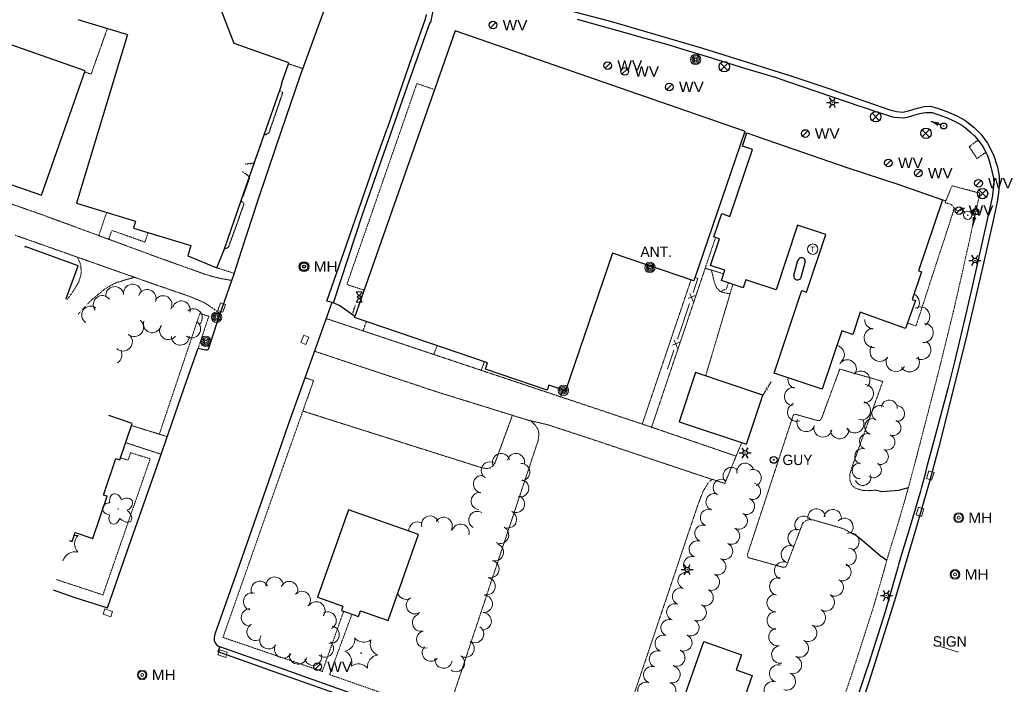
# Model space of a CAD drawing. Extents: x 386588 to 390135, y 96998 to 113606.
# Tile 17 of 92: x 387303 to 387758, y 98841 to 99148. Entities that reach past the tile are written whole.
import ezdxf
from ezdxf.enums import TextEntityAlignment as Align

# ---------------------------------------------------------------- set-up
doc = ezdxf.new("R2010")
doc.units = 0
doc.header["$MEASUREMENT"] = 0
for name, pattern in [('Wisdot1', [0.0625, 0.03125, -0.03125]), ('Wisdot3', [0.1875, 0.125, -0.0625]), ('Wisdot5', [0.1, 0.05, -0.05])]:
    doc.linetypes.add(name, pattern=pattern)
for name, color, linetype, lineweight in [('E_BLD', 241, 'Continuous', 25), ('E_BLD_HvyDash', 241, 'Wisdot3', 25), ('E_BLD_Steps', 30, 'Wisdot1', 25), ('E_DRN', 40, 'Continuous', 15), ('E_DTM_SlopeTop', 3, 'Wisdot1', 25), ('E_DWY', 2, 'Wisdot3', 15), ('E_LAND_Vegetation', 3, 'Continuous', 15), ('E_LTG', 21, 'Continuous', 25), ('E_MISCPROP', 30, 'Continuous', 15), ('E_MISCPROP_Railing', 30, 'Continuous', 15), ('E_MISCPROP_Solid', 241, 'Continuous', 15), ('E_PATH_Sidewalk', 2, 'Wisdot5', 15), ('E_RDWY', 21, 'Continuous', 25), ('E_RDWY_AsphConc', 200, 'Continuous', 25), ('E_RDWY_C_and_G', 21, 'Continuous', 25), ('E_SGN', 21, 'Continuous', 15), ('E_SIG', 5, 'Continuous', 30), ('E_UTL_AG', 30, 'Continuous', 15), ('E_UTL_E_Bold', 1, 'Continuous', 25), ('E_UTL_EGuyWire', 200, 'Continuous', 25), ('E_UTL_MH', 30, 'Continuous', 15), ('E_UTL_SAN', 3, 'Continuous', 25), ('E_UTL_W', 5, 'Continuous', 25), ('E_UTL_WHydrant', 4, 'Continuous', 15)]:
    doc.layers.add(name, color=color, linetype=linetype, lineweight=lineweight)
doc.styles.add('Style-dot_font5', font='dot_font5.shx')

# ---------------------------------------------------------------- blocks, each defined once
blk = doc.blocks.new('ANT')
at = {"layer": 'E_MISCPROP', "style": 'Style-dot_font5'}
blk.add_text('ANT.', height=12, dxfattribs=at).set_placement((0, 0), align=Align.MIDDLE_CENTER)
blk = doc.blocks.new('CULV')
at = {"layer": 'E_DRN'}
blk.add_arc((0, 6.15), 6.15, 216.8699, 323.1301, dxfattribs=at)
blk = doc.blocks.new('GUY')
at = {"layer": 'E_UTL_EGuyWire'}
for radius in [4, 0.5]:
    blk.add_circle((0, 0), radius, dxfattribs=at)
at = {"layer": 'E_UTL_EGuyWire', "style": 'Style-dot_font5'}
blk.add_text('GUY', height=12, dxfattribs=at).set_placement((10, 0), align=Align.MIDDLE_LEFT)
blk = doc.blocks.new('HYD')
at = {"layer": 'E_UTL_WHydrant'}
for p, q in [((-3.8, 3.8), (-8.3, 8.3)), ((3.8, 3.8), (8.3, 8.3))]:
    blk.add_line(p, q, dxfattribs=at)
for radius in [5.48, 0.42]:
    blk.add_circle((0, 0), radius, dxfattribs=at)
blk = doc.blocks.new('INLET')
at = {"layer": 'E_DRN', "flags": 128}
blk.add_lwpolyline([(-7.5, 10), (7.5, 10), (7.5, 0), (-7.5, 0)], close=True, dxfattribs=at)
blk = doc.blocks.new('LPOL')
at = {"layer": 'E_LTG'}
for p, q in [((-4, 0), (-1.5, 0)), ((-0.75, 1.3), (-2, 3.46)), ((0.75, 1.3), (2, 3.46)), ((1.5, 0), (4, 0)), ((-2, -3.46), (-0.75, -1.3)), ((2, -3.46), (0.75, -1.3))]:
    blk.add_line(p, q, dxfattribs=at)
for radius in [1.5, 1.5, 1.5, 0.125]:
    blk.add_circle((0, 0), radius, dxfattribs=at)
blk = doc.blocks.new('MH')
at = {"layer": 'E_UTL_MH'}
for radius in [5, 4, 1.5]:
    blk.add_circle((0, 0), radius, dxfattribs=at)
at = {"layer": 'E_UTL_MH', "style": 'Style-dot_font5', "width": 1.111111}
blk.add_text('MH', height=10.8, dxfattribs=at).set_placement((10, 0), align=Align.MIDDLE_LEFT)
blk = doc.blocks.new('PBX')
at = {"layer": 'E_SIG'}
for p, q in [((4.9, 5.1), (-5.1, -5.1)), ((-5.1, 5), (5, -5.2))]:
    blk.add_line(p, q, dxfattribs=at)
blk.add_circle((0, 0), 7.21, dxfattribs=at)
blk = doc.blocks.new('CTRE')
at = {"layer": 'E_LAND_Vegetation'}
blk.add_circle((0, 0), 0.223, dxfattribs=at)
for centre, start, end in [((-11.97, 8.96), 280.2067, 5.97162), ((1.81, 14.92), 220.21132, 305.97623), ((13.83, 5.89), 160.21133, 245.97624), ((-13.83, -5.9), 340.21132, 65.97623), ((-1.81, -14.93), 40.21133, 125.97624)]:
    blk.add_arc(centre, 7.87, start, end, dxfattribs=at)
at = {"layer": 'E_LAND_Vegetation', "extrusion": (0, 0, -1)}
blk.add_arc((-12.03, -9.04), 7.87, 354.07279, 79.74889, dxfattribs=at)
blk = doc.blocks.new('POLE')
at = {"layer": 'E_MISCPROP'}
for radius in [4.46, 3.35, 2.23, 1.12]:
    blk.add_circle((0, 0), radius, dxfattribs=at)
blk = doc.blocks.new('SIGN')
at = {"layer": 'E_SGN', "lineweight": 13, "style": 'Style-dot_font5'}
blk.add_text('SIGN', height=12, dxfattribs=at).set_placement((0, 0), align=Align.MIDDLE_CENTER)
blk = doc.blocks.new('TANK')
at = {"layer": 'E_MISCPROP_Solid'}
blk.add_circle((0, 0), 10.9, dxfattribs=at)
at = {"layer": 'E_MISCPROP_Solid', "style": 'Style-dot_font5', "width": 1.111111}
blk.add_text('T', height=10.8, dxfattribs=at).set_placement((0, 0), align=Align.MIDDLE_CENTER)
blk = doc.blocks.new('DTRE')
at = {"layer": 'E_LAND_Vegetation'}
blk.add_circle((-0.18, 0), 0.183, dxfattribs=at)
for centre, major_axis, ratio in [((-1.87, 5.32), (1.36, -4.98), 0.782863), ((4.06, 2.74), (-5.27, -2.93), 0.691916), ((-5.87, 0.15), (4.93, -0.12), 0.832022), ((-2.49, -5.24), (1.8, 4.86), 0.716896), ((3.54, -3.71), (-5.01, 4.58), 0.560249)]:
    blk.add_ellipse(centre, major_axis=major_axis, ratio=ratio, start_param=1.570796, end_param=4.712389, dxfattribs=at)
blk = doc.blocks.new('WV')
at = {"layer": 'E_UTL_W'}
blk.add_line((-2.8, -2.8), (2.8, 2.8), dxfattribs=at)
blk.add_circle((0, 0), 4, dxfattribs=at)
at = {"layer": 'E_UTL_W', "style": 'Style-dot_font5', "width": 1.111111}
blk.add_text('WV', height=10.8, dxfattribs=at).set_placement((10, 0), align=Align.MIDDLE_LEFT)
blk = doc.blocks.new('SAMH')
at = {"layer": 'E_UTL_SAN'}
for radius in [5, 4, 1.5]:
    blk.add_circle((0, 0), radius, dxfattribs=at)
at = {"layer": 'E_UTL_SAN', "style": 'Style-dot_font5', "width": 1.111111}
blk.add_text('MH', height=10.8, dxfattribs=at).set_placement((10, 0), align=Align.MIDDLE_LEFT)
blk = doc.blocks.new('MTR')
at = {"layer": 'E_UTL_AG', "flags": 128}
for points in [[(-3.8, 6.5), (3.8, 6.5), (0, 1.2)], [(-3.8, -6.5), (3.8, -6.5), (0, -1.2)]]:
    blk.add_lwpolyline(points, close=True, dxfattribs=at)
at = {"layer": 'E_UTL_AG'}
blk.add_ellipse((0, 0), major_axis=(2.5, 0), ratio=0.5, dxfattribs=at)

msp = doc.modelspace()

# ---------------------------------------------------------------- linework, layer by layer
at = {"layer": 'E_BLD'}
for p, q in [((387402.13, 99136.77), (387394.95, 99155.15)), ((387329.7, 99147.93), (387352.68, 99141)), ((387504.22, 99142.72), (387457.88, 99010.66)), ((387638.07, 99096.24), (387504.22, 99142.72)), ((387352.68, 99141), (387329.15, 99062.97)), ((387333.2, 99124.14), (387298.38, 99136.44)), ((387427.34, 99127.9), (387402.13, 99136.77)), ((387423.93, 99118.11), (387427.34, 99127.9)), ((387312.89, 99066.64), (387333.2, 99124.14)), ((387333.2, 99124.14), (387333.2, 99124.14)), ((387416, 99094.57), (387423.16, 99115.18)), ((387423.16, 99115.18), (387424.16, 99117.99)), ((387424.16, 99117.99), (387423.93, 99118.11)), ((387405.35, 99064.19), (387416, 99094.57)), ((387638.3, 99096.16), (387614.75, 99027.03)), ((387637.24, 99089.4), (387639.27, 99095.46)), ((387638.07, 99096.24), (387638.3, 99096.16)), ((387638.3, 99096.16), (387638.3, 99096.16)), ((387639.27, 99095.46), (387639.27, 99095.46)), ((387639.27, 99095.46), (387644.43, 99093.68)), ((387644.43, 99093.68), (387685.4, 99079.56)), ((387631.42, 99056.87), (387641.77, 99087.89)), ((387641.77, 99087.89), (387637.24, 99089.4)), ((387637.24, 99089.4), (387637.24, 99089.4)), ((387641.77, 99087.89), (387641.77, 99087.89)), ((387278.06, 99078.95), (387312.89, 99066.64)), ((387685.4, 99079.56), (387709.47, 99071.68)), ((387709.47, 99071.68), (387729.7, 99064.59)), ((387329.15, 99062.97), (387356.43, 99054.74)), ((387397.54, 99041.91), (387405.35, 99064.19)), ((387729.7, 99064.59), (387718.62, 99031.71)), ((387624, 99047.42), (387627.57, 99058.15)), ((387627.57, 99058.15), (387631.42, 99056.87)), ((387631.42, 99056.87), (387631.42, 99056.87)), ((387356.43, 99054.74), (387355.42, 99051.39)), ((387355.42, 99051.39), (387382.04, 99043.36)), ((387662.71, 99052.85), (387652.72, 99022.91)), ((387675.71, 99048.51), (387662.71, 99052.85)), ((387662.71, 99052.85), (387662.71, 99052.85)), ((387626.57, 99046.56), (387624, 99047.42)), ((387624, 99047.42), (387624, 99047.42)), ((387666.83, 99021.87), (387675.71, 99048.51)), ((387675.71, 99048.51), (387675.71, 99048.51)), ((387305.45, 99043.02), (387305.25, 99042.49)), ((387329.86, 99033.99), (387305.45, 99043.02)), ((387382.04, 99043.36), (387380.62, 99038.67)), ((387622.44, 99034.17), (387626.57, 99046.56)), ((387626.57, 99046.56), (387626.57, 99046.56)), ((387380.62, 99038.67), (387394.08, 99033.12)), ((387394.08, 99033.12), (387397.54, 99041.91)), ((387577.03, 99039.88), (387555.37, 98976.3)), ((387614.75, 99027.03), (387577.03, 99039.88)), ((387577.03, 99039.88), (387577.03, 99039.88)), ((387324.28, 99018.89), (387329.86, 99033.99)), ((387329.86, 99033.99), (387329.86, 99033.99)), ((387629.04, 99031.97), (387622.44, 99034.17)), ((387622.44, 99034.17), (387622.44, 99034.17)), ((387660.93, 99029.67), (387662.81, 99036.51)), ((387664.33, 99028.83), (387666.19, 99035.6)), ((387627.48, 99027.28), (387629.04, 99031.97)), ((387629.04, 99031.97), (387629.04, 99031.97)), ((387720.04, 99031.2), (387715.73, 99018.44)), ((387718.62, 99031.71), (387720.04, 99031.2)), ((387614.75, 99027.03), (387614.75, 99027.03)), ((387637.52, 99023.93), (387627.48, 99027.28)), ((387638.73, 99027.57), (387637.52, 99023.93)), ((387652.72, 99022.91), (387638.73, 99027.57)), ((387638.73, 99027.57), (387638.73, 99027.57)), ((387637.52, 99023.93), (387637.52, 99023.93)), ((387652.72, 99022.91), (387652.72, 99022.91)), ((387663.27, 99018.62), (387664.6, 99022.61)), ((387664.6, 99022.61), (387664.6, 99022.61)), ((387664.6, 99022.61), (387666.83, 99021.87)), ((387324.13, 99018.95), (387324.28, 99018.89)), ((387651.88, 98984.45), (387663.27, 99018.62)), ((387663.27, 99018.62), (387663.27, 99018.62)), ((387717.29, 99017.93), (387712.63, 99005.05)), ((387715.73, 99018.44), (387717.29, 99017.93)), ((387457.67, 99010.14), (387457.88, 99010.66)), ((387691.62, 99012.61), (387688.17, 99002.26)), ((387712.63, 99005.05), (387691.62, 99012.61)), ((387519.26, 98989.16), (387457.67, 99010.14)), ((387683.08, 99003.96), (387674.1, 98977.04)), ((387688.17, 99002.26), (387683.08, 99003.96)), ((387683.08, 99003.96), (387683.08, 99003.96)), ((387688.17, 99002.26), (387688.17, 99002.26)), ((387518.26, 98986.21), (387519.26, 98989.16)), ((387519.26, 98989.16), (387519.26, 98989.16)), ((387546.84, 98976.47), (387518.26, 98986.21)), ((387518.26, 98986.21), (387518.26, 98986.21)), ((387615.53, 98984.64), (387607.98, 98961.94)), ((387646.68, 98974.28), (387615.53, 98984.64)), ((387674.1, 98977.04), (387651.88, 98984.45)), ((387547.68, 98978.93), (387546.84, 98976.47)), ((387555.37, 98976.3), (387547.68, 98978.93)), ((387547.68, 98978.93), (387547.68, 98978.93)), ((387546.84, 98976.47), (387546.84, 98976.47)), ((387555.37, 98976.3), (387555.37, 98976.3)), ((387639.12, 98951.58), (387646.68, 98974.28)), ((387646.68, 98974.28), (387646.68, 98974.28)), ((387674.1, 98977.04), (387674.1, 98977.04)), ((387354.89, 98961.18), (387344.13, 98964.82)), ((387349.19, 98944.33), (387354.89, 98961.18)), ((387607.98, 98961.94), (387607.98, 98961.94)), ((387607.98, 98961.94), (387639.12, 98951.58)), ((387341.56, 98928.05), (387347.29, 98944.97)), ((387347.29, 98944.97), (387347.29, 98944.97)), ((387347.29, 98944.97), (387349.19, 98944.33)), ((387349.19, 98944.33), (387349.19, 98944.33)), ((387336.67, 98907.97), (387343.28, 98927.47)), ((387341.56, 98928.05), (387341.56, 98928.05)), ((387343.28, 98927.47), (387341.56, 98928.05)), ((387343.28, 98927.47), (387343.28, 98927.47)), ((387454.87, 98921.15), (387440.66, 98880.8)), ((387487.26, 98909.75), (387454.87, 98921.15)), ((387327.13, 98906.5), (387328.56, 98910.72)), ((387328.56, 98910.72), (387328.56, 98910.72)), ((387328.56, 98910.72), (387336.67, 98907.97)), ((387325.67, 98907), (387327.13, 98906.5)), ((387336.67, 98907.97), (387336.67, 98907.97)), ((387473.26, 98870), (387487.26, 98909.75)), ((387487.26, 98909.75), (387487.26, 98909.75)), ((387440.66, 98880.8), (387440.66, 98880.8)), ((387440.66, 98880.8), (387452.4, 98876.66)), ((387452.4, 98876.66), (387451.69, 98874.65)), ((387451.69, 98874.65), (387459.56, 98871.88)), ((387452.4, 98876.66), (387452.4, 98876.66)), ((387459.56, 98871.88), (387460.48, 98874.5)), ((387460.48, 98874.5), (387460.48, 98874.5)), ((387460.48, 98874.5), (387473.26, 98870)), ((387459.56, 98871.88), (387459.56, 98871.88)), ((387598.17, 98800.83), (387619.38, 98860.36)), ((387619.38, 98860.36), (387619.38, 98860.36)), ((387619.38, 98860.36), (387636.81, 98854.15)), ((387636.81, 98854.15), (387634.34, 98847.22)), ((387634.34, 98847.22), (387634.34, 98847.22)), ((387634.34, 98847.22), (387641.7, 98844.6)), ((387641.7, 98844.6), (387622.97, 98792)), ((387641.7, 98844.6), (387641.7, 98844.6))]:
    msp.add_line(p, q, dxfattribs=at)
for centre, start, end in [((387664.5, 99036.05), 345.3793, 167.8398), ((387662.64, 99029.31), 168.1984, 344.2158)]:
    msp.add_arc(centre, 1.75, start, end, dxfattribs=at)
at = {"layer": 'E_BLD_HvyDash', "flags": 128}
for points in [[(387424.55, 99114.04), (387423.16, 99115.18)], [(387418.16, 99095.46), (387424.55, 99114.04)], [(387416, 99094.57), (387418.16, 99095.46)], [(387746.2, 99092.18), (387742.02, 99089.06)], [(387742.02, 99089.06), (387745.66, 99083.61)], [(387745.66, 99083.61), (387749.8, 99086.59)], [(387399.44, 99042.58), (387406.67, 99062.62)], [(387406.67, 99062.62), (387405.35, 99064.19)], [(387397.54, 99041.91), (387399.44, 99042.58)]]:
    msp.add_lwpolyline(points, dxfattribs=at)
at = {"layer": 'E_BLD_Steps', "flags": 128}
msp.add_lwpolyline([(387457.01, 99012.25), (387458.14, 99015.88)], dxfattribs=at)
at = {"layer": 'E_DTM_SlopeTop', "flags": 128}
for points in [[(387407.09, 99081.12), (387411.25, 99081.55), (387414.56, 99090.4)], [(387406.23, 99066.15), (387409.31, 99074.94), (387405.97, 99077.64)]]:
    msp.add_lwpolyline(points, dxfattribs=at)
at = {"layer": 'E_DWY', "flags": 128}
for points in [[(387333.01, 99123.59), (387335.91, 99122.71), (387343.39, 99143.8)], [(387427.47, 99127.36), (387433.91, 99125.24)], [(387366.96, 99037.87), (387313.51, 99057.55), (387285.21, 99067.48)], [(387363.65, 99026.01), (387300.67, 99048.21)], [(387329.52, 99038.04), (387331.12, 99034.43), (387331.31, 99030.48), (387330.14, 99026.48), (387327.37, 99021.94), (387324.65, 99018.29)], [(387366.96, 99037.87), (387388.68, 99030.1), (387391.9, 99029.13), (387396.2, 99028.1), (387400.96, 99027.27)], [(387355.97, 99028.71), (387352.01, 99027.63), (387347.01, 99026.05), (387342.3, 99023.39), (387335.72, 99017.92), (387330.06, 99011.9), (387329.93, 99011.71)], [(387620.16, 98983.1), (387631.42, 99021.03), (387627.6, 99021.88), (387626.6, 99022.43), (387625.2, 99023.91), (387624.26, 99026.21), (387623.79, 99028.06), (387622.83, 99032.06), (387619.93, 99032.88), (387595.15, 98959.42), (387634.26, 98946.05)], [(387395.61, 99011.83), (387392.52, 99014.17), (387390.5, 99015.57), (387387.77, 99017.23), (387381.75, 99019.77), (387363.65, 99026.01)], [(387590.83, 98960.86), (387613.38, 99027.5)], [(387595.15, 98959.42), (387444.58, 99009.68)], [(387494.38, 98993.05), (387495.95, 98997.1)], [(387623.31, 98935.21), (387566.09, 98954.34), (387546.92, 98960.61), (387538.4, 98962.55), (387496.31, 98975.6), (387439.17, 98994.55)], [(387516.34, 98985.73), (387517.81, 98989.66)], [(387698.38, 98930.25), (387695.81, 98930.07), (387693.2, 98930.15), (387689.87, 98931.03), (387687.8, 98932.5), (387686.93, 98934.77), (387686.88, 98937.69), (387687.96, 98941.33), (387702.1, 98980.59), (387682.19, 98986.29), (387673.7, 98963.29), (387672.81, 98962.5), (387671.41, 98962.63), (387662.72, 98965.12), (387661.61, 98965.42), (387660.69, 98964.99), (387639.51, 98900.64), (387639.66, 98899.49), (387639.83, 98899.13), (387656.01, 98894.64), (387657.09, 98894.79), (387657.51, 98895.18), (387665.04, 98914.98), (387666.7, 98916.33), (387668.28, 98916.73), (387669.96, 98916.54), (387683.86, 98912.49), (387690.48, 98908.85)], [(387434.8, 98982.34), (387438.8, 98980.96), (387433.82, 98966.86), (387516.35, 98940.74), (387518.71, 98940.24), (387520.44, 98940.57), (387521.76, 98941.53), (387522.7, 98942.83), (387530.75, 98964.92)], [(387553.09, 98973.46), (387554.26, 98976.68)], [(387539.29, 98962.35), (387541.39, 98960.3), (387542.6, 98958.41), (387543.02, 98956.54), (387542.71, 98953.39), (387500.34, 98826.06), (387518.15, 98820.08), (387516.33, 98815.55)], [(387354.55, 98960.17), (387371.14, 98955.06)], [(387368.28, 98946.9), (387351.88, 98952.27)], [(387555.17, 98802.01), (387557.16, 98806.6), (387574.94, 98800.1), (387616.63, 98923.69), (387619.02, 98929.88), (387621.55, 98933.98), (387623.09, 98935.22), (387623.62, 98935.21), (387629.03, 98933.42), (387636.86, 98952.33)]]:
    msp.add_lwpolyline(points, dxfattribs=at)
at = {"layer": 'E_LAND_Vegetation'}
for centre, radius, start, end in [((387346.78, 99020.26), 4.15, 7.8986, 187.8833), ((387355.01, 99021.4), 4.15, 7.8986, 187.8833), ((387341.03, 99016.12), 4.15, 37.7841, 217.7688), ((387361.82, 99018.92), 4.15, 340.3494, 160.334), ((387369.18, 99016.13), 4.11, 328.7269, 148.7269), ((387714.52, 99016.93), 4.51, 322.9352, 57.2369), ((387335.68, 99011.27), 4.15, 55.0229, 235.0076), ((387377.57, 99013.7), 4.11, 344.2222, 164.2222), ((387719.39, 99010.56), 4.51, 299.8309, 119.8309), ((387383.23, 99010.07), 4.11, 309.8324, 129.8324), ((387355.82, 99005.64), 4.31, 230.7258, 50.7105), ((387364.17, 99007.18), 4.11, 161.3816, 341.3816), ((387371.65, 99004.01), 4.11, 142.6584, 322.6584), ((387382.43, 99004.83), 4.11, 234.6928, 54.6928), ((387698.27, 99009.14), 4.51, 178.5099, 258.6815), ((387720.95, 99003.1), 4.51, 265.1288, 85.1288), ((387350.66, 98998.92), 4.31, 227.7102, 47.6949), ((387377.13, 99001.44), 4.11, 181.653, 1.653), ((387698.01, 99000.74), 4.51, 93.7276, 273.7276), ((387680.1, 98993.01), 4.23, 313.6565, 80.3008), ((387700.7, 98994.36), 4.51, 144.9078, 324.9078), ((387719.85, 98995.17), 4.51, 240.0258, 60.0258), ((387345.78, 98992.77), 4.31, 301.7575, 28.9233), ((387685.64, 98986.38), 4.23, 324.0365, 144.0365), ((387708.11, 98989.68), 4.51, 151.5975, 331.5975), ((387714.55, 98989.48), 4.51, 212.888, 32.888), ((387691.94, 98981.17), 4.23, 316.3005, 136.3005), ((387662.44, 98981.48), 4.23, 168.744, 253.9197), ((387693.61, 98974.95), 4.23, 265.4438, 85.4438), ((387660.79, 98973.57), 4.23, 83.9403, 263.9403), ((387662.26, 98966.39), 4.23, 110.6495, 290.6495), ((387692.28, 98967.08), 4.23, 253.048, 73.048), ((387700.72, 98965.81), 3.65, 59.2617, 239.2617), ((387705.1, 98968.32), 3.65, 355.3669, 175.3669), ((387708.52, 98965.76), 3.65, 263.4204, 83.4204), ((387666.58, 98961.58), 4.23, 161.2445, 341.2445), ((387689.13, 98960.96), 4.23, 208.7346, 28.7346), ((387697.37, 98959.73), 3.65, 71.0629, 251.0629), ((387706.84, 98959.19), 3.65, 247.7945, 67.7945), ((387674.42, 98959.07), 4.23, 167.497, 347.497), ((387682.16, 98958.3), 4.23, 184.7479, 4.7479), ((387695, 98952.81), 3.65, 71.0629, 251.0629), ((387704.04, 98952.51), 3.65, 245.7016, 65.7016), ((387525.56, 98943.22), 4.01, 16.3708, 196.3708), ((387532.41, 98943.29), 4.01, 347.6138, 167.6138), ((387692.75, 98945.92), 3.65, 73.0619, 253.0619), ((387701.03, 98945.85), 3.65, 245.7016, 65.7016), ((387520.31, 98939.41), 4.01, 59.3048, 239.3048), ((387534.84, 98938.66), 4.01, 271.7795, 91.7795), ((387638.45, 98938.92), 3.86, 13.7814, 193.7814), ((387691.6, 98939.28), 3.65, 89.7084, 269.7084), ((387697.78, 98939.68), 3.65, 235.0629, 55.0629), ((387632.08, 98936.98), 3.86, 44.3158, 224.3158), ((387642.03, 98936.01), 3.86, 292.5174, 112.5174), ((387516.74, 98933.1), 4.01, 81.7387, 261.7387), ((387534.36, 98931.2), 4.01, 256.9556, 76.9556), ((387627.46, 98931.52), 3.86, 60.698, 240.698), ((387641.73, 98929.8), 3.86, 255.2903, 75.2903), ((387692.94, 98936.14), 3.65, 201.1778, 21.1778), ((387515.66, 98925.24), 4.01, 84.3779, 264.3779), ((387624.16, 98924.91), 3.86, 70.4244, 250.4244), ((387532.42, 98923.93), 4.01, 242.5014, 62.5014), ((387638.96, 98922.89), 3.86, 246.5561, 66.5561), ((387514.59, 98916.51), 4.01, 60.0271, 240.0271), ((387528.71, 98916.81), 4.01, 242.8775, 62.8775), ((387621.57, 98917.62), 3.86, 70.4244, 250.4244), ((387635.63, 98916.1), 3.86, 241.7166, 61.7166), ((387671.46, 98917.66), 4.05, 7.0264, 187.0264), ((387678.91, 98917.32), 4.05, 349.9168, 169.9168), ((387486.85, 98911.62), 4.01, 59.6145, 184.5459), ((387492.71, 98914.4), 4.01, 15.4927, 195.4927), ((387498.97, 98913.79), 4.01, 329.6744, 149.6744), ((387665.5, 98914.24), 4.05, 37.6485, 217.6485), ((387684.36, 98913.32), 4.05, 316.4264, 136.4264), ((387506.8, 98910.63), 4.01, 344.8726, 164.8726), ((387525.05, 98909.67), 4.01, 242.8775, 62.8775), ((387618.98, 98910.34), 3.86, 70.4244, 250.4244), ((387632.05, 98909.13), 3.86, 245.2786, 65.2786), ((387662.26, 98908.08), 4.05, 67.3747, 247.3747), ((387687.09, 98906.5), 4.05, 292.899, 112.899), ((387328.63, 98915.01), 5.72, 264.482, 282.0656), ((387333.97, 98905.45), 5.72, 136.3007, 222.0656), ((387616.39, 98903.06), 3.86, 70.4244, 250.4244), ((387628.82, 98902.11), 3.86, 245.2786, 65.2786), ((387328.36, 98896.06), 5.72, 76.3007, 162.0656), ((387522.65, 98901.62), 4.01, 255.0745, 75.0745), ((387659.14, 98900.6), 4.05, 67.3747, 247.3747), ((387685.81, 98899.55), 4.05, 260.8649, 80.8649), ((387317.42, 98896.21), 5.72, 16.3007, 19.2068), ((387520.65, 98893.82), 4.01, 255.9055, 75.9055), ((387613.8, 98895.78), 3.86, 70.4244, 250.4244), ((387625.65, 98894.97), 3.86, 247.9095, 67.9095), ((387656.02, 98893.12), 4.05, 67.3747, 247.3747), ((387611.21, 98888.49), 3.86, 70.4244, 250.4244), ((387683.36, 98892.4), 4.05, 246.048, 66.048), ((387413.89, 98884.2), 4.05, 27.271, 207.271), ((387420.74, 98886.13), 4.05, 2.6818, 182.6818), ((387427.47, 98884.07), 4.05, 335.6959, 155.6959), ((387481.61, 98883.83), 4.01, 116.9209, 125.6997), ((387518.82, 98885.92), 4.01, 258.5945, 78.5945), ((387622.74, 98887.81), 3.86, 247.9095, 67.9095), ((387653.79, 98885.77), 4.05, 78.7879, 258.7879), ((387679.86, 98885.38), 4.05, 238.913, 58.913), ((387410.35, 98878.82), 4.05, 73.9215, 253.9215), ((387433.33, 98879.51), 4.05, 317.3275, 137.3275), ((387478.53, 98890.73), 4.01, 279.007, 283.7335), ((387608.62, 98881.22), 3.86, 70.4244, 250.4244), ((387619.84, 98880.65), 3.86, 247.9095, 67.9095), ((387440.06, 98874.7), 4.05, 322.6886, 142.6886), ((387481.61, 98883.83), 4.01, 195.5005, 296.9209), ((387485.68, 98877.09), 4.01, 121.5063, 301.5063), ((387517.53, 98877.76), 4.01, 266.4568, 86.4568), ((387652.57, 98878.17), 4.05, 90.438, 270.438), ((387675.68, 98878.44), 4.05, 238.913, 58.913), ((387409.4, 98871.45), 4.05, 91.5618, 271.5618), ((387445.25, 98869.99), 4.05, 293.9431, 113.9431), ((387517.03, 98869.76), 4.01, 266.4568, 86.4568), ((387605.98, 98873.93), 3.86, 69.7204, 249.7204), ((387616.62, 98873.75), 3.86, 244.3131, 64.3131), ((387652.63, 98870.07), 4.05, 90.438, 270.438), ((387671.57, 98871.4), 4.05, 240.333, 60.333), ((387488.51, 98869.07), 4.01, 104.5046, 284.5046), ((387603.3, 98866.68), 3.86, 69.7204, 249.7204), ((387613.27, 98866.78), 3.86, 244.3131, 64.3131), ((387412, 98864.8), 4.05, 116.792, 296.792), ((387446.64, 98863.49), 4.05, 259.2757, 79.2757), ((387490.45, 98861.24), 4.01, 103.3, 283.3), ((387513.51, 98863.78), 4.01, 236.5751, 56.5751), ((387653.4, 98862.41), 4.05, 101.3816, 281.3816), ((387667.55, 98864.31), 4.05, 241.7754, 61.7754), ((387417.92, 98860.93), 4.05, 147.0733, 327.0733), ((387444.01, 98857.12), 4.05, 229.895, 49.895), ((387509.09, 98857.08), 4.01, 236.5751, 56.5751), ((387600.62, 98859.43), 3.86, 69.7204, 249.7204), ((387609.99, 98859.76), 3.86, 244.9792, 64.9792), ((387663.72, 98857.18), 4.05, 241.7754, 61.7754), ((387424.75, 98856.74), 4.05, 149.8163, 329.8163), ((387493.05, 98855.19), 4.01, 138.0766, 318.0766), ((387597.95, 98852.18), 3.86, 69.7204, 249.7204), ((387606.72, 98852.76), 3.86, 244.9792, 64.9792), ((387654.73, 98854.32), 4.05, 98.6221, 278.6221), ((387431.67, 98853.87), 4.05, 166.1943, 346.1943), ((387438.59, 98853.35), 4.05, 194.8345, 14.8345), ((387498.94, 98851.99), 4.01, 169.8262, 349.8262), ((387504.67, 98850.39), 4.01, 236.5751, 56.5751), ((387660.49, 98849.48), 4.05, 249.7584, 69.7584), ((387595.27, 98844.93), 3.86, 69.7204, 249.7204), ((387604.51, 98845.02), 3.86, 255.5122, 75.5122), ((387653.69, 98845.53), 4.05, 72.4627, 252.4627), ((387651.25, 98837.81), 4.05, 72.4627, 252.4627), ((387657.68, 98841.88), 4.05, 249.7584, 69.7584), ((387592.59, 98837.68), 3.86, 69.7204, 249.7204), ((387602.58, 98837.54), 3.86, 255.5122, 75.5122)]:
    msp.add_arc(centre, radius, start, end, dxfattribs=at)
at = {"layer": 'E_MISCPROP_Railing'}
for p, q in [((387615.27, 99020.29), (387612.08, 99018.95)), ((387612.8, 99021.27), (387614.34, 99017.54)), ((387607.99, 98998.68), (387604.8, 98997.34)), ((387605.52, 98999.66), (387607.06, 98995.93)), ((387647.88, 98976.95), (387648.96, 98977.13)), ((387648.57, 98976.47), (387648.37, 98977.73))]:
    msp.add_line(p, q, dxfattribs=at)
at = {"layer": 'E_MISCPROP_Railing', "flags": 128}
for points in [[(387615.3, 99028.63), (387616.6, 99028.1), (387614.45, 99021.71)], [(387612.73, 99016.61), (387609.77, 99007.83)], [(387609.77, 99007.83), (387607.17, 99000.1)], [(387605.45, 98995), (387602.49, 98986.22)], [(387648.93, 98977.9), (387650.47, 98980.37)], [(387646.68, 98974.28), (387648.03, 98976.46)]]:
    msp.add_lwpolyline(points, dxfattribs=at)
at = {"layer": 'E_PATH_Sidewalk', "flags": 128}
for points in [[(387462.09, 99022.81), (387454.18, 99025.43), (387465.29, 99057.21), (387486.56, 99118.3), (387494.37, 99115.66), (387494.43, 99115.57)], [(387639.18, 99095.2), (387638.12, 99095.62)], [(387729.7, 99064.59), (387731.19, 99063.91), (387734.14, 99071.07), (387747, 99067.64), (387747, 99067.46), (387737.96, 99026.82), (387735.16, 99014.58), (387729.57, 98991.74), (387729.57, 98991.74), (387726.3, 98978.83), (387726.3, 98978.83), (387719.31, 98951.78), (387719.31, 98951.78), (387719.17, 98951.24), (387719.17, 98951.24), (387715.85, 98938.63), (387715.85, 98938.63), (387713.9, 98931.35), (387713.9, 98931.35), (387712.51, 98926.41), (387712.51, 98926.41), (387708.98, 98914.33), (387708.98, 98914.33), (387705.98, 98904.63), (387705.98, 98904.63), (387703.92, 98897.87), (387703.92, 98897.87), (387703.37, 98895.8), (387703.37, 98895.8), (387702.53, 98892.63), (387702.53, 98892.63), (387697.83, 98876.47), (387697.83, 98876.47), (387689.94, 98851.85), (387689.94, 98851.85), (387687.16, 98843.52), (387687.16, 98843.52), (387677.09, 98813.38), (387677.09, 98813.38), (387675.11, 98807.42), (387675.11, 98807.42), (387669.88, 98791.57), (387669.88, 98791.57), (387669.6, 98790.75), (387665.15, 98787.01), (387647.41, 98779.08), (387638.51, 98778.77), (387638.24, 98778.23), (387618.94, 98784.96)], [(387731.18, 99063.91), (387730.87, 99063.21), (387733.35, 99062.59), (387734.17, 99062.03), (387734.74, 99061.32), (387734.94, 99060.33), (387734.67, 99059), (387717.46, 99006.23), (387713.53, 99007.53)], [(387339.43, 99048.01), (387343.08, 99058.77)], [(387344.01, 99046.32), (387345.52, 99050.4), (387360.79, 99045), (387362.18, 99049.34)], [(387619.93, 99032.88), (387624.75, 99047.17)], [(387402.07, 99030.52), (387394.07, 99033.18)], [(387622.83, 99032.06), (387628.49, 99030.33)], [(387627.11, 99022.15), (387629.76, 99023.4), (387630.69, 99026.21)], [(387631.42, 99021.03), (387632.77, 99025.51)], [(387367.43, 98956.21), (387386.19, 99012.05), (387390.35, 99010.7), (387385.45, 98996.03)], [(387461.67, 99003.98), (387463.21, 99008.25)], [(387452.69, 98874.29), (387442.85, 98846.51), (387396.87, 98862.23), (387419.64, 98926.95), (387433.82, 98966.86)], [(387319.91, 98888.96), (387341.35, 98881.88), (387363.23, 98944.83), (387354.13, 98947.6), (387352.99, 98944.21), (387349.48, 98945.2)], [(387500.34, 98826.06), (387446.22, 98845.02), (387456.53, 98872.94)]]:
    msp.add_lwpolyline(points, dxfattribs=at)
at = {"layer": 'E_RDWY', "flags": 128}
for points in [[(387421.69, 99089.7), (387432.81, 99122.24), (387446.21, 99158.97), (387447.64, 99158.94)], [(387679.18, 99115.23), (387659.25, 99121.95), (387618.82, 99134.58), (387576.81, 99146.77), (387533.27, 99158.37)], [(387490.81, 99150.16), (387490.2, 99147.64), (387483.06, 99127.05), (387472.76, 99097.59)], [(387679.21, 99115.22), (387705.3, 99106.09), (387708.45, 99105.32), (387711.38, 99105.09), (387713.99, 99105.68), (387716.39, 99106.53), (387718.79, 99107.13), (387721.24, 99107.75), (387724.2, 99107.89), (387727.47, 99106.9), (387731.7, 99105.4), (387736.02, 99103.58), (387740.08, 99101.33), (387744.4, 99097.97), (387747.58, 99094.7), (387750.51, 99090.76), (387753.32, 99085.42), (387755.09, 99079.61), (387755.87, 99075.44), (387755.92, 99071.49), (387755.67, 99067.83), (387755.07, 99063.55), (387753.13, 99054.93), (387748.1, 99032.52), (387741.03, 99002.19), (387734.64, 98976.65), (387727.85, 98949.74), (387723.83, 98934.79), (387717.4, 98912.38), (387707.47, 98879.17), (387695.7, 98841.6), (387684.46, 98807.74)], [(387447.98, 99016.96), (387444.9, 99017.71), (387453.96, 99043.71), (387466.49, 99079.73), (387472.77, 99097.59)], [(387318.38, 98884.16), (387327.95, 98880.86), (387343.5, 98875.84), (387353.52, 98904.66), (387366.09, 98940.63), (387379, 98977.55), (387385.45, 98996.03), (387388.96, 98995.21), (387389.61, 98995.25), (387390.12, 98995.55), (387394.51, 99008.74), (387396.73, 99014.96), (387401.99, 99030.26), (387405.59, 99041.43), (387412.94, 99064.16), (387421.69, 99089.7)], [(387447.22, 99017.15), (387436.42, 98986.88), (387427.03, 98960.6), (387417.94, 98934.3), (387404.51, 98895.9), (387393.1, 98863.67), (387392.75, 98862.25), (387392.84, 98860.86), (387393.37, 98859.49), (387394.13, 98858.53), (387395.45, 98857.85)], [(387459.84, 98832.47), (387422.65, 98845.6), (387394.62, 98855.49), (387395.45, 98857.85)], [(387516.33, 98815.55), (387504.09, 98819.81), (387460.66, 98834.83), (387423.48, 98847.96), (387395.45, 98857.85)]]:
    msp.add_lwpolyline(points, dxfattribs=at)
at = {"layer": 'E_RDWY_AsphConc', "flags": 128}
for points in [[(387713.9, 98931.35), (387709.42, 98930.12), (387701.59, 98929.6), (387698.38, 98930.25)], [(387690.48, 98908.85), (387695.7, 98904.61), (387700.95, 98900.13), (387703.92, 98897.87)]]:
    msp.add_lwpolyline(points, dxfattribs=at)
at = {"layer": 'E_RDWY_C_and_G'}
for p, q in [((387493.06, 99146.6), (387495.75, 99160.14)), ((387560.8, 99148.12), (387586.6, 99140.85)), ((387483.1, 99119.86), (387492.7, 99146.69)), ((387492.7, 99146.69), (387493.06, 99146.6)), ((387586.6, 99140.85), (387586.6, 99140.85)), ((387586.6, 99140.85), (387587.55, 99140.58)), ((387587.55, 99140.58), (387587.55, 99140.58)), ((387587.55, 99140.58), (387602.59, 99136.3)), ((387602.59, 99136.3), (387602.59, 99136.3)), ((387602.59, 99136.3), (387610.14, 99134.12)), ((387610.14, 99134.12), (387610.14, 99134.12)), ((387610.14, 99134.12), (387620.8, 99130.84)), ((387620.8, 99130.84), (387620.8, 99130.84)), ((387620.8, 99130.84), (387638.12, 99125.41)), ((387638.12, 99125.41), (387638.12, 99125.41)), ((387638.12, 99125.41), (387648.58, 99122.36)), ((387461.55, 99058.23), (387483.1, 99119.86)), ((387648.58, 99122.36), (387648.58, 99122.36)), ((387648.58, 99122.36), (387652.84, 99121.04)), ((387652.84, 99121.04), (387652.84, 99121.04)), ((387652.84, 99121.04), (387658.08, 99119.27)), ((387658.08, 99119.27), (387658.08, 99119.27)), ((387658.08, 99119.27), (387692.02, 99107.71)), ((387692.02, 99107.71), (387692.02, 99107.71)), ((387692.02, 99107.71), (387693.09, 99107.34)), ((387693.09, 99107.34), (387693.09, 99107.34)), ((387693.09, 99107.34), (387698.94, 99105.35)), ((387698.94, 99105.35), (387698.94, 99105.35)), ((387698.94, 99105.35), (387704.73, 99103.48)), ((387704.73, 99103.48), (387706.56, 99102.99)), ((387706.56, 99102.99), (387706.56, 99102.99)), ((387706.56, 99102.99), (387707.67, 99102.8)), ((387707.67, 99102.8), (387707.67, 99102.8)), ((387707.67, 99102.8), (387709.49, 99102.64)), ((387709.49, 99102.64), (387709.49, 99102.64)), ((387709.49, 99102.64), (387711.72, 99102.53)), ((387711.72, 99102.53), (387713.4, 99102.7)), ((387711.72, 99102.53), (387711.72, 99102.53)), ((387713.4, 99102.7), (387716.09, 99103.53)), ((387713.4, 99102.7), (387713.4, 99102.7)), ((387716.09, 99103.53), (387716.52, 99103.7)), ((387716.09, 99103.53), (387716.09, 99103.53)), ((387716.52, 99103.7), (387718.58, 99104.33)), ((387718.58, 99104.33), (387719.84, 99104.59)), ((387718.58, 99104.33), (387718.58, 99104.33)), ((387719.84, 99104.59), (387722.03, 99104.88)), ((387719.84, 99104.59), (387719.84, 99104.59)), ((387722.03, 99104.88), (387723.23, 99105)), ((387722.03, 99104.88), (387722.03, 99104.88)), ((387723.23, 99105), (387723.23, 99105)), ((387723.23, 99105), (387723.76, 99105)), ((387723.76, 99105), (387723.76, 99105)), ((387723.76, 99105), (387724.98, 99104.86)), ((387724.98, 99104.86), (387724.98, 99104.86)), ((387724.98, 99104.86), (387731.94, 99102.41)), ((387731.94, 99102.41), (387735.6, 99100.7)), ((387735.6, 99100.7), (387738.6, 99099.06)), ((387738.6, 99099.06), (387738.6, 99099.06)), ((387738.6, 99099.06), (387740.43, 99097.76)), ((387740.43, 99097.76), (387740.43, 99097.76)), ((387740.43, 99097.76), (387742.72, 99095.84)), ((387742.72, 99095.84), (387742.72, 99095.84)), ((387742.72, 99095.84), (387743.21, 99095.41)), ((387743.21, 99095.41), (387743.21, 99095.41)), ((387743.21, 99095.41), (387744.5, 99094.11)), ((387744.5, 99094.11), (387744.5, 99094.11)), ((387744.5, 99094.11), (387746.2, 99092.18)), ((387746.2, 99092.18), (387746.2, 99092.18)), ((387746.2, 99092.18), (387748.38, 99089.23)), ((387748.38, 99089.23), (387748.38, 99089.23)), ((387748.38, 99089.23), (387749.8, 99086.59)), ((387749.8, 99086.59), (387749.8, 99086.59)), ((387749.8, 99086.59), (387750.18, 99085.69)), ((387750.18, 99085.69), (387750.18, 99085.69)), ((387750.18, 99085.69), (387750.95, 99083.63)), ((387750.95, 99083.63), (387750.95, 99083.63)), ((387750.95, 99083.63), (387751.74, 99081.09)), ((387751.74, 99081.09), (387751.74, 99081.09)), ((387751.74, 99081.09), (387753.28, 99074.6)), ((387753.28, 99074.6), (387753.28, 99074.6)), ((387753.28, 99074.6), (387753.49, 99072.03)), ((387753.49, 99072.03), (387752.89, 99067.03)), ((387753.49, 99072.03), (387753.49, 99072.03)), ((387752.8, 99066.44), (387743.55, 99025.15)), ((387752.89, 99067.03), (387752.8, 99066.44)), ((387752.89, 99067.03), (387752.89, 99067.03)), ((387447.98, 99016.96), (387461.55, 99058.23)), ((387743.55, 99025.15), (387740.86, 99013.02)), ((387743.55, 99025.15), (387743.55, 99025.15)), ((387450.86, 99015.49), (387447.98, 99016.96)), ((387457.88, 99010.66), (387450.86, 99015.49)), ((387740.86, 99013.02), (387735.4, 98990.23)), ((387740.86, 99013.02), (387740.86, 99013.02)), ((387735.4, 98990.23), (387732.12, 98977.39)), ((387735.4, 98990.23), (387735.4, 98990.23)), ((387732.12, 98977.39), (387725.65, 98953.18)), ((387732.12, 98977.39), (387732.12, 98977.39)), ((387725.65, 98953.18), (387724.75, 98949.78)), ((387725.65, 98953.18), (387725.65, 98953.18)), ((387724.75, 98949.78), (387722.55, 98941.26)), ((387724.75, 98949.78), (387724.75, 98949.78)), ((387722.55, 98941.26), (387721.19, 98936.03)), ((387722.55, 98941.26), (387722.55, 98941.26)), ((387721.19, 98936.03), (387720.01, 98931.62)), ((387721.19, 98936.03), (387721.19, 98936.03)), ((387719.34, 98929.22), (387718.76, 98927.23)), ((387720.01, 98931.62), (387719.34, 98929.22)), ((387719.34, 98929.22), (387719.34, 98929.22)), ((387720.01, 98931.62), (387720.01, 98931.62)), ((387718.76, 98927.23), (387714.39, 98912.62)), ((387718.76, 98927.23), (387718.76, 98927.23)), ((387714.39, 98912.62), (387711.18, 98902.03)), ((387714.39, 98912.62), (387714.39, 98912.62)), ((387711.18, 98902.03), (387709.48, 98896.38)), ((387711.18, 98902.03), (387711.18, 98902.03)), ((387709, 98894.57), (387708.05, 98890.9)), ((387709.48, 98896.38), (387709, 98894.57)), ((387709, 98894.57), (387709, 98894.57)), ((387709.48, 98896.38), (387709.48, 98896.38)), ((387708.05, 98890.9), (387703.22, 98874.06)), ((387708.05, 98890.9), (387708.05, 98890.9)), ((387703.22, 98874.06), (387695.49, 98849.9)), ((387703.22, 98874.06), (387703.22, 98874.06)), ((387694.61, 98847.26), (387682.7, 98811.59)), ((387695.49, 98849.9), (387694.61, 98847.26)), ((387694.61, 98847.26), (387694.61, 98847.26)), ((387695.49, 98849.9), (387695.49, 98849.9))]:
    msp.add_line(p, q, dxfattribs=at)
at = {"layer": 'E_SGN'}
msp.add_line((387728.85, 98857.98), (387737.11, 98855.45), dxfattribs=at)
at = {"layer": 'E_SIG'}
for p, q in [((387724.29, 99100.91), (387728.98, 99099.17)), ((387743.77, 99052.85), (387744.88, 99057.73))]:
    msp.add_line(p, q, dxfattribs=at)
at = {"layer": 'E_SIG', "flags": 128}
for points in [[(387727.92, 99100.17), (387726.86, 99099.96), (387727.52, 99099.1)], [(387744.02, 99056.54), (387744.38, 99055.53), (387745.14, 99056.29)]]:
    msp.add_lwpolyline(points, dxfattribs=at)
at = {"layer": 'E_SIG'}
for centre, radius in [((387730.29, 99098.68), 1.37), ((387730.29, 99098.68), 0.105), ((387745.19, 99059.09), 1.37), ((387745.19, 99059.09), 0.105)]:
    msp.add_circle(centre, radius, dxfattribs=at)
for centre, start, end in [((387728.48, 99112.14), 249.564, 267.3264), ((387732.08, 99055.51), 347.206, 4.9684)]:
    msp.add_arc(centre, 11.99, start, end, dxfattribs=at)
at = {"layer": 'E_SIG', "extrusion": (0, 0, -1)}
for centre, start, end in [((-387720.11, 99089.68), 110.436, 128.1983), ((-387755.46, 99050.2), 12.794, 30.5563)]:
    msp.add_arc(centre, 11.99, start, end, dxfattribs=at)

# ---------------------------------------------------------------- block references
at = {"layer": 'E_DRN', "xscale": 0.5, "yscale": 0.5, "zscale": 0.5}
msp.add_blockref('CULV', (387737.38, 99059.59), dxfattribs=at)
at = {"layer": 'E_DRN', "xscale": 0.25, "yscale": 0.25, "zscale": 0.25}
for p, rotation in [((387395.1, 99015.2, 1603.06), 249.9840502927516), ((387435.86, 98999.37, 1602.66), 68.42482302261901), ((387722.86, 98937.49), 252.2864619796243), ((387718.1, 98920.65), 253.4685878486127), ((387343.17, 98872.4, 1603.59), 341.4171863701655), ((387397.08, 98855.95, 1602.9), 162.9799460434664)]:
    msp.add_blockref('INLET', p, dxfattribs=dict(at, rotation=rotation))
at = {"layer": 'E_LAND_Vegetation'}
for name, p, xscale, yscale, zscale in [('DTRE', (387348.49, 98921.61), 0.6769248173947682, 0.6769248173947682, 0.6769248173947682), ('CTRE', (387460.77, 98855.01), 0.7108526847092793, 0.7108526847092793, 0.7108526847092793)]:
    msp.add_blockref(name, p, dxfattribs=dict(at, xscale=xscale, yscale=yscale, zscale=zscale))
at = {"layer": 'E_LTG', "xscale": 0.692840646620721, "yscale": 0.692840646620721, "zscale": 0.692840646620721}
for p in [(387678.87, 99109.5), (387744.74, 99036.57), (387638.42, 98947.54), (387611.65, 98893.59), (387703.76, 98881.58)]:
    msp.add_blockref('LPOL', p, dxfattribs=at)
at = {"layer": 'E_MISCPROP'}
for name, p, xscale, yscale, zscale in [('POLE', (387615.51, 99129.44), 0.5377037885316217, 0.5377037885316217, 0.5377037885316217), ('ANT', (387597.3, 99040.51), 0.3999999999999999, 0.3999999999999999, 0.3999999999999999), ('POLE', (387594.4, 99033.29), 0.5377037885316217, 0.5377037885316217, 0.5377037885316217), ('POLE', (387393.92, 99010.26), 0.5377037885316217, 0.5377037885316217, 0.5377037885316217), ('POLE', (387388.97, 98999.08), 0.5377037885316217, 0.5377037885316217, 0.5377037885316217), ('POLE', (387554.36, 98976.46), 0.5377037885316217, 0.5377037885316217, 0.5377037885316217)]:
    msp.add_blockref(name, p, dxfattribs=dict(at, xscale=xscale, yscale=yscale, zscale=zscale))
at = {"layer": 'E_MISCPROP_Solid', "xscale": 0.2206654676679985, "yscale": 0.2206654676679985, "zscale": 0.2206654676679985}
msp.add_blockref('TANK', (387669.67, 99041.72), dxfattribs=at)
at = {"layer": 'E_SGN', "xscale": 0.3999999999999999, "yscale": 0.3999999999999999, "zscale": 0.3999999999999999}
msp.add_blockref('SIGN', (387733.07, 98860.36), dxfattribs=at)
at = {"layer": 'E_SIG', "xscale": 0.3326853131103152, "yscale": 0.3326853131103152, "zscale": 0.3326853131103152}
for p in [(387628.8, 99126.11), (387698.83, 99102.99), (387722.09, 99095.3), (387748.25, 99067.44)]:
    msp.add_blockref('PBX', p, dxfattribs=at)
at = {"layer": 'E_UTL_E_Bold', "xscale": 0.3695150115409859, "yscale": 0.3695150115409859, "zscale": 0.3695150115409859}
msp.add_blockref('MTR', (387459.86, 99019.61, 1603.8), dxfattribs=at)
at = {"layer": 'E_UTL_EGuyWire', "xscale": 0.3999999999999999, "yscale": 0.3999999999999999, "zscale": 0.3999999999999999}
msp.add_blockref('GUY', (387651.67, 98944.32), dxfattribs=at)
at = {"layer": 'E_UTL_MH', "xscale": 0.4444444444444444, "yscale": 0.4444444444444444, "zscale": 0.4444444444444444}
for p in [(387737.2, 98917.57), (387735.51, 98891.36), (387359.49, 98844.88)]:
    msp.add_blockref('MH', p, dxfattribs=at)
at = {"layer": 'E_UTL_SAN', "xscale": 0.4444444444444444, "yscale": 0.4444444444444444, "zscale": 0.4444444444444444}
msp.add_blockref('SAMH', (387434.38, 99033.66, 1603.32), dxfattribs=at)
at = {"layer": 'E_UTL_W', "xscale": 0.4444444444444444, "yscale": 0.4444444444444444, "zscale": 0.4444444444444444}
for p in [(387521.81, 99145.33, 1606.86), (387574.87, 99126.62, 1607.18), (387582.69, 99123.92, 1607.34), (387603.38, 99116.75, 1607.53), (387666.22, 99095.2), (387704.72, 99081.6), (387718.5, 99076.94), (387746.38, 99072.22), (387737.38, 99059.59), (387440.65, 98848.68)]:
    msp.add_blockref('WV', p, dxfattribs=at)
at = {"layer": 'E_UTL_WHydrant', "xscale": 0.3477624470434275, "yscale": 0.3477624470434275, "zscale": 0.3477624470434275}
msp.add_blockref('HYD', (387741.4, 99057.42), dxfattribs=at)

doc.saveas('drawing.dxf')
